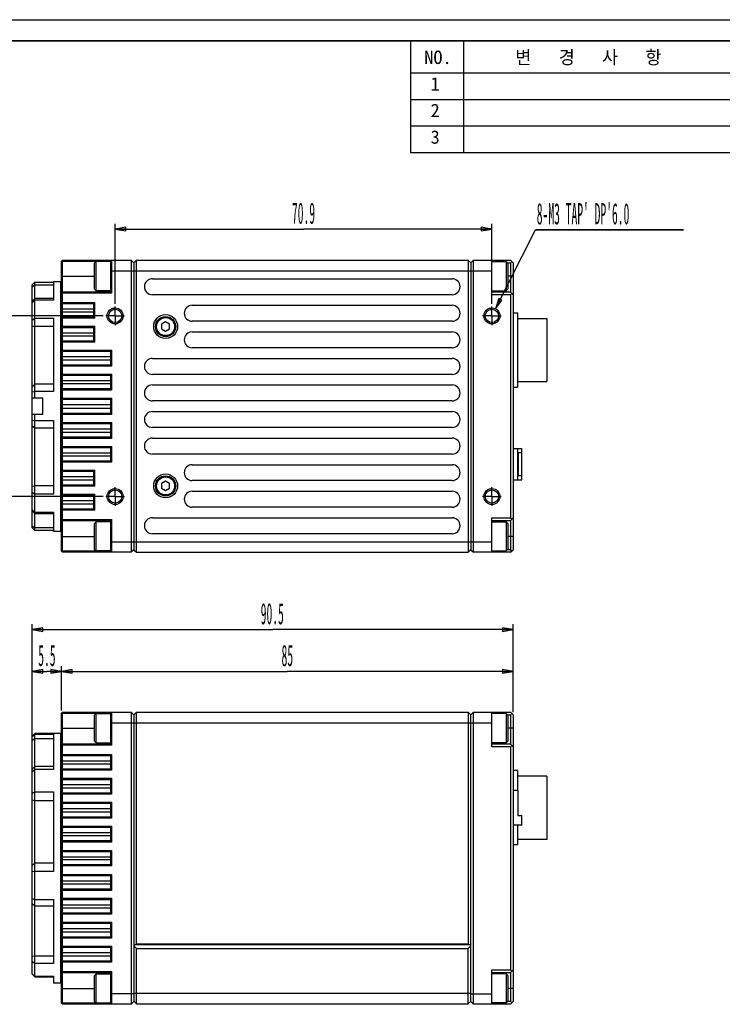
# Model space of a CAD drawing. Header units: millimetres. Extents: x 0 to 420, y -2 to 297.
# Tile 9 of 20: x 141 to 274, y 112 to 297. Entities that reach past the tile are written whole.
import ezdxf

# ---------------------------------------------------------------- set-up
doc = ezdxf.new("R2010")
doc.units = ezdxf.units.MM
doc.header["$LTSCALE"] = 23.1
doc.linetypes.add('CENTER', pattern=[0.6, 0.375, -0.075, 0.075, -0.075])
doc.linetypes.add('HIDDEN', pattern=[0.2, 0.1, -0.1])
doc.layers.get('0').update_dxf_attribs({"linetype": 'CONTINUOUS'})
doc.layers.add('02___PRT_ALL_AXES', color=7, linetype='CONTINUOUS')
doc.layers.add('DEFAULT_2', color=8, linetype='HIDDEN')
doc.styles.get("Standard").update_dxf_attribs({"font": 'txt', "width": 0.4})
doc.styles.add('TEXTSTYLE_4', font='txt')
doc.dimstyles.new('DIMSTYLE_1', dxfattribs={"dimtxt": 4, "dimasz": 2, "dimexe": 1, "dimexo": 0.5, "dimgap": 1, "dimtad": 1, "dimdsep": 46, "dimtxsty": 'Standard', "dimblk": 'CLOSED', "dimblk1": 'CLOSED', "dimblk2": 'CLOSED', "dimcen": 0.09, "dimazin": 2, "dimtfac": 1, "dimtofl": 0, "dimtmove": 0, "dimatfit": 3, "dimldrblk": 'CLOSED', "dimfxl": 1, "dimtolj": 1, "dimarcsym": 0})
doc.dimstyles.new('DIMSTYLE_2', dxfattribs={"dimtxt": 4, "dimasz": 2, "dimexe": 1, "dimexo": 0.5, "dimgap": 1, "dimtad": 1, "dimdec": 1, "dimdsep": 46, "dimtxsty": 'Standard', "dimblk": 'CLOSED', "dimblk1": 'CLOSED', "dimblk2": 'CLOSED', "dimcen": 0.09, "dimadec": 1, "dimazin": 2, "dimtfac": 1, "dimtofl": 0, "dimtmove": 0, "dimatfit": 3, "dimldrblk": 'CLOSED', "dimfxl": 1, "dimtolj": 1, "dimarcsym": 0})
doc.dimstyles.new('DIMSTYLE_3', dxfattribs={"dimtxt": 4, "dimasz": 2, "dimexe": 1, "dimexo": 0.5, "dimtad": 1, "dimdsep": 46, "dimtxsty": 'Standard', "dimblk": 'CLOSED', "dimblk1": 'CLOSED', "dimblk2": 'CLOSED', "dimcen": 0.09, "dimazin": 2, "dimtfac": 1, "dimtofl": 0, "dimtmove": 0, "dimatfit": 1, "dimldrblk": 'CLOSED', "dimfxl": 1, "dimtolj": 1, "dimarcsym": 0})

# ---------------------------------------------------------------- blocks, each defined once
blk = doc.blocks.new('_CLOSED')
at = {"color": 0, "linetype": 'ByBlock'}
for p, q in [((0, 0), (-1, 0.1675)), ((-1, 0.1675), (-1, -0.1675)), ((-1, -0.1675), (0, 0)), ((-1, 0), (0, 0))]:
    blk.add_line(p, q, dxfattribs=at)
blk = doc.blocks.new('*D3')
at = {"color": 2, "linetype": 'Continuous', "transparency": 16777216}
for p, q in [((143.84, 162.5), (143.84, 175.31)), ((143.84, 174.31), (146.59, 174.31)), ((149.33, 174.31), (146.59, 174.31)), ((149.33, 166.95), (149.33, 175.31))]:
    blk.add_line(p, q, dxfattribs=at)
at = {"color": 2, "linetype": 'Continuous', "transparency": 16777216, "xscale": 2, "yscale": 2, "zscale": 2, "rotation": 180}
blk.add_blockref('_CLOSED', (143.84, 174.31), dxfattribs=at)
at = {"color": 2, "linetype": 'Continuous', "transparency": 16777216, "xscale": 2, "yscale": 2, "zscale": 2}
blk.add_blockref('_CLOSED', (149.33, 174.31), dxfattribs=at)
at = {"color": 2, "linetype": 'Continuous', "transparency": 16777216, "insert": (146.59, 179.31), "char_height": 4, "width": 4.8, "attachment_point": 2, "line_spacing_factor": 0.9}
blk.add_mtext('5.5', dxfattribs=at)
blk = doc.blocks.new('*D4')
at = {"color": 2, "linetype": 'Continuous', "transparency": 16777216}
for p, q in [((149.33, 166.95), (149.33, 175.31)), ((149.33, 174.31), (191.83, 174.31)), ((234.33, 174.31), (191.83, 174.31)), ((234.33, 166.65), (234.33, 175.31))]:
    blk.add_line(p, q, dxfattribs=at)
at = {"color": 2, "linetype": 'Continuous', "transparency": 16777216, "xscale": 2, "yscale": 2, "zscale": 2, "rotation": 180}
blk.add_blockref('_CLOSED', (149.33, 174.31), dxfattribs=at)
at = {"color": 2, "linetype": 'Continuous', "transparency": 16777216, "xscale": 2, "yscale": 2, "zscale": 2}
blk.add_blockref('_CLOSED', (234.33, 174.31), dxfattribs=at)
at = {"color": 2, "linetype": 'Continuous', "transparency": 16777216, "insert": (191.83, 179.31), "char_height": 4, "width": 3.2, "attachment_point": 2, "line_spacing_factor": 0.9}
blk.add_mtext('85', dxfattribs=at)
blk = doc.blocks.new('*D5')
at = {"color": 2, "linetype": 'Continuous', "transparency": 16777216}
for p, q in [((143.84, 161.88), (143.84, 183.19)), ((143.84, 182.19), (189.09, 182.19)), ((234.33, 182.19), (189.09, 182.19)), ((234.33, 166.65), (234.33, 183.19))]:
    blk.add_line(p, q, dxfattribs=at)
at = {"color": 2, "linetype": 'Continuous', "transparency": 16777216, "xscale": 2, "yscale": 2, "zscale": 2, "rotation": 180}
blk.add_blockref('_CLOSED', (143.84, 182.19), dxfattribs=at)
at = {"color": 2, "linetype": 'Continuous', "transparency": 16777216, "xscale": 2, "yscale": 2, "zscale": 2}
blk.add_blockref('_CLOSED', (234.33, 182.19), dxfattribs=at)
at = {"color": 2, "linetype": 'Continuous', "transparency": 16777216, "insert": (189, 187.19), "char_height": 4, "width": 6.4, "attachment_point": 2, "line_spacing_factor": 0.9}
blk.add_mtext('90.5', dxfattribs=at)
blk = doc.blocks.new('*D6')
at = {"color": 2, "linetype": 'Continuous', "transparency": 16777216}
for p, q in [((157.18, 241.23), (132.8, 241.23)), ((133.8, 241.23), (133.8, 224.23)), ((133.8, 207.23), (133.8, 224.23)), ((157.18, 207.23), (132.8, 207.23))]:
    blk.add_line(p, q, dxfattribs=at)
at = {"color": 2, "linetype": 'Continuous', "transparency": 16777216, "xscale": 2, "yscale": 2, "zscale": 2}
for p, rotation in [((133.8, 241.23), 90), ((133.8, 207.23), 270)]:
    blk.add_blockref('_CLOSED', p, dxfattribs=dict(at, rotation=rotation))
at = {"color": 2, "linetype": 'Continuous', "transparency": 16777216, "insert": (128.8, 224.23), "char_height": 4, "width": 3.2, "attachment_point": 2, "rotation": 90, "line_spacing_factor": 0.9}
blk.add_mtext('34', dxfattribs=at)
blk = doc.blocks.new('*D7')
at = {"color": 2, "linetype": 'Continuous', "transparency": 16777216}
for p, q in [((159.43, 243.48), (159.43, 258.58)), ((230.33, 243.48), (230.33, 258.58)), ((159.43, 257.58), (194.88, 257.58)), ((230.33, 257.58), (194.88, 257.58))]:
    blk.add_line(p, q, dxfattribs=at)
at = {"color": 2, "linetype": 'Continuous', "transparency": 16777216, "xscale": 2, "yscale": 2, "zscale": 2, "rotation": 180}
blk.add_blockref('_CLOSED', (159.43, 257.58), dxfattribs=at)
at = {"color": 2, "linetype": 'Continuous', "transparency": 16777216, "xscale": 2, "yscale": 2, "zscale": 2}
blk.add_blockref('_CLOSED', (230.33, 257.58), dxfattribs=at)
at = {"color": 2, "linetype": 'Continuous', "transparency": 16777216, "insert": (194.88, 262.58), "char_height": 4, "width": 6.4, "attachment_point": 2, "line_spacing_factor": 0.9}
blk.add_mtext('70.9', dxfattribs=at)
blk = doc.blocks.new('*D8')
at = {"color": 2, "linetype": 'Continuous', "transparency": 16777216}
for p, q in [((231.01, 242.57), (238.52, 257.47)), ((238.52, 257.47), (266.37, 257.47)), ((266.37, 257.47), (238.52, 257.47))]:
    blk.add_line(p, q, dxfattribs=at)
at = {"color": 2, "linetype": 'Continuous', "transparency": 16777216, "xscale": 2, "yscale": 2, "zscale": 2, "rotation": 243.2359195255}
blk.add_blockref('_CLOSED', (231.01, 242.57), dxfattribs=at)
at = {"color": 2, "linetype": 'Continuous', "transparency": 16777216, "insert": (238.77, 262.47), "char_height": 4, "width": 25.6, "attachment_point": 1, "line_spacing_factor": 0.9}
blk.add_mtext("8-M3 TAP' DP'6.0", dxfattribs=at)

msp = doc.modelspace()

# ---------------------------------------------------------------- linework, layer by layer
at = {"color": 7, "linetype": 'Continuous'}
for p, q in [((0, 297), (420, 297)), ((149.531, 251.732), (149.331, 251.532)), ((149.331, 196.932), (149.331, 251.532)), ((149.531, 251.532), (149.431, 251.632)), ((149.531, 251.732), (162.431, 251.732)), ((149.531, 245.732), (149.531, 251.532)), ((149.531, 251.532), (158.531, 251.532)), ((155.531, 251.182), (155.831, 251.482)), ((155.531, 246.282), (155.531, 251.182)), ((155.831, 245.982), (155.831, 251.482)), ((158.531, 251.482), (155.831, 251.482)), ((158.731, 251.732), (158.531, 251.532)), ((158.531, 251.532), (158.531, 245.732)), ((158.731, 251.732), (158.731, 245.532)), ((162.431, 251.732), (162.431, 196.732)), ((162.931, 251.232), (162.431, 251.732)), ((162.931, 251.232), (163.431, 251.732)), ((162.931, 251.232), (162.931, 197.232)), ((163.431, 196.732), (163.431, 251.732)), ((163.431, 251.732), (225.831, 251.732)), ((225.831, 251.732), (225.831, 196.732)), ((226.331, 251.232), (225.831, 251.732)), ((226.331, 251.232), (226.831, 251.732)), ((226.331, 251.232), (226.331, 197.232)), ((226.831, 251.732), (233.831, 251.732)), ((226.831, 196.732), (226.831, 251.732)), ((230.331, 245.232), (230.331, 251.732)), ((230.331, 251.482), (233.031, 251.482)), ((233.031, 251.482), (233.031, 245.982)), ((233.331, 251.182), (233.031, 251.482)), ((233.281, 251.232), (233.831, 251.232)), ((233.331, 251.182), (233.331, 246.282)), ((234.331, 251.232), (233.831, 251.732)), ((233.831, 251.232), (234.081, 251.482)), ((233.831, 251.232), (233.831, 245.732)), ((234.331, 251.232), (234.331, 197.232)), ((143.841, 247.103), (144.341, 247.603)), ((143.841, 201.353), (143.841, 247.103)), ((144.341, 225.732), (144.341, 247.603)), ((144.341, 247.603), (147.831, 247.603)), ((147.831, 247.732), (147.831, 244.186)), ((147.831, 247.732), (149.131, 247.732)), ((149.131, 247.732), (149.131, 200.732)), ((149.331, 247.532), (149.131, 247.732)), ((166.431, 248.232), (222.831, 248.232)), ((149.331, 245.532), (149.531, 245.732)), ((149.431, 245.632), (149.531, 245.532)), ((158.531, 245.732), (149.531, 245.732)), ((149.531, 243.782), (149.531, 245.532)), ((158.731, 245.532), (149.531, 245.532)), ((155.531, 246.282), (155.831, 245.982)), ((158.531, 245.982), (155.831, 245.982)), ((158.531, 245.732), (158.731, 245.532)), ((222.831, 245.232), (166.431, 245.232)), ((230.331, 245.982), (233.031, 245.982)), ((233.831, 245.732), (230.331, 245.732)), ((233.831, 245.232), (230.331, 245.232)), ((233.331, 246.282), (233.031, 245.982)), ((233.831, 245.732), (234.331, 245.232)), ((233.831, 245.232), (234.081, 245.482)), ((233.831, 245.232), (233.831, 203.232)), ((143.841, 243.988), (144.341, 244.488)), ((147.831, 244.488), (144.341, 244.488)), ((149.531, 243.582), (149.331, 243.782)), ((149.531, 243.782), (149.431, 243.682)), ((149.531, 243.782), (155.631, 243.782)), ((149.531, 240.982), (149.531, 243.582)), ((149.531, 243.582), (155.431, 243.582)), ((155.431, 243.582), (155.631, 243.782)), ((155.431, 240.982), (155.431, 243.582)), ((155.631, 240.782), (155.631, 243.782)), ((173.931, 243.232), (222.831, 243.232)), ((149.331, 240.782), (149.531, 240.982)), ((155.431, 240.982), (149.531, 240.982)), ((155.431, 240.982), (155.631, 240.782)), ((147.831, 240.816), (147.831, 226.98)), ((149.531, 239.082), (149.331, 239.282)), ((149.431, 240.882), (149.531, 240.782)), ((149.531, 239.282), (149.431, 239.182)), ((149.531, 239.282), (149.531, 240.782)), ((155.631, 240.782), (149.531, 240.782)), ((149.531, 239.282), (155.631, 239.282)), ((155.431, 239.082), (155.631, 239.282)), ((155.631, 236.282), (155.631, 239.282)), ((222.831, 240.232), (173.931, 240.232)), ((149.531, 236.482), (149.531, 239.082)), ((149.531, 239.082), (155.431, 239.082)), ((155.431, 236.482), (155.431, 239.082)), ((173.931, 238.232), (222.831, 238.232)), ((149.331, 236.282), (149.531, 236.482)), ((149.431, 236.382), (149.531, 236.282)), ((155.431, 236.482), (149.531, 236.482)), ((149.531, 234.782), (149.531, 236.282)), ((155.631, 236.282), (149.531, 236.282)), ((155.431, 236.482), (155.631, 236.282)), ((149.531, 234.582), (149.331, 234.782)), ((149.531, 234.782), (149.431, 234.682)), ((149.531, 234.782), (158.731, 234.782)), ((149.531, 231.982), (149.531, 234.582)), ((149.531, 234.582), (158.531, 234.582)), ((158.531, 234.582), (158.731, 234.782)), ((158.531, 234.582), (158.531, 231.982)), ((158.731, 234.782), (158.731, 231.782)), ((222.831, 235.232), (173.931, 235.232)), ((149.331, 231.782), (149.531, 231.982)), ((149.431, 231.882), (149.531, 231.782)), ((158.531, 231.982), (149.531, 231.982)), ((149.531, 230.282), (149.531, 231.782)), ((158.731, 231.782), (149.531, 231.782)), ((158.531, 231.982), (158.731, 231.782)), ((166.431, 233.232), (222.831, 233.232)), ((149.531, 230.082), (149.331, 230.282)), ((149.531, 230.282), (149.431, 230.182)), ((149.531, 230.282), (158.731, 230.282)), ((149.531, 227.482), (149.531, 230.082)), ((149.531, 230.082), (158.531, 230.082)), ((158.531, 230.082), (158.731, 230.282)), ((158.531, 230.082), (158.531, 227.482)), ((158.731, 230.282), (158.731, 227.282)), ((222.831, 230.232), (166.431, 230.232)), ((166.431, 228.232), (222.831, 228.232)), ((149.331, 227.282), (149.531, 227.482)), ((149.431, 227.382), (149.531, 227.282)), ((158.531, 227.482), (149.531, 227.482)), ((149.531, 225.782), (149.531, 227.282)), ((158.731, 227.282), (149.531, 227.282)), ((158.531, 227.482), (158.731, 227.282)), ((145.841, 225.732), (143.841, 225.732)), ((145.841, 222.732), (145.841, 225.732)), ((149.531, 225.582), (149.331, 225.782)), ((149.531, 225.782), (149.431, 225.682)), ((149.531, 225.782), (158.731, 225.782)), ((149.531, 222.882), (149.531, 225.582)), ((149.531, 225.582), (158.531, 225.582)), ((158.531, 225.582), (158.731, 225.782)), ((158.531, 225.582), (158.531, 222.882)), ((158.731, 225.782), (158.731, 222.682)), ((222.831, 225.232), (166.431, 225.232)), ((143.841, 222.732), (145.841, 222.732)), ((144.341, 200.853), (144.341, 222.732)), ((149.331, 222.682), (149.531, 222.882)), ((149.431, 222.782), (149.531, 222.682)), ((158.531, 222.882), (149.531, 222.882)), ((149.531, 221.182), (149.531, 222.682)), ((158.731, 222.682), (149.531, 222.682)), ((158.531, 222.882), (158.731, 222.682)), ((166.431, 223.232), (222.831, 223.232)), ((147.831, 221.566), (147.831, 207.706)), ((149.531, 220.982), (149.331, 221.182)), ((149.531, 221.182), (149.431, 221.082)), ((149.531, 221.182), (158.731, 221.182)), ((149.531, 218.382), (149.531, 220.982)), ((149.531, 220.982), (158.531, 220.982)), ((158.531, 220.982), (158.731, 221.182)), ((158.531, 220.982), (158.531, 218.382)), ((158.731, 221.182), (158.731, 218.182)), ((222.831, 220.232), (166.431, 220.232)), ((149.331, 218.182), (149.531, 218.382)), ((149.431, 218.282), (149.531, 218.182)), ((158.531, 218.382), (149.531, 218.382)), ((149.531, 216.682), (149.531, 218.182)), ((158.731, 218.182), (149.531, 218.182)), ((158.531, 218.382), (158.731, 218.182)), ((166.431, 218.232), (222.831, 218.232)), ((149.531, 216.482), (149.331, 216.682)), ((149.531, 216.682), (149.431, 216.582)), ((149.531, 216.682), (158.731, 216.682)), ((149.531, 213.882), (149.531, 216.482)), ((149.531, 216.482), (158.531, 216.482)), ((158.531, 216.482), (158.731, 216.682)), ((158.531, 216.482), (158.531, 213.882)), ((158.731, 216.682), (158.731, 213.682)), ((222.831, 215.232), (166.431, 215.232)), ((234.331, 216.282), (235.981, 216.282)), ((235.181, 210.382), (235.181, 216.282)), ((235.181, 215.532), (235.981, 215.532)), ((235.281, 215.532), (235.281, 214.982)), ((235.981, 210.382), (235.981, 216.282)), ((149.331, 213.682), (149.531, 213.882)), ((149.431, 213.782), (149.531, 213.682)), ((158.531, 213.882), (149.531, 213.882)), ((149.531, 212.182), (149.531, 213.682)), ((158.731, 213.682), (149.531, 213.682)), ((158.531, 213.882), (158.731, 213.682)), ((173.931, 213.232), (222.831, 213.232)), ((235.181, 214.982), (235.281, 214.982)), ((235.281, 214.682), (235.181, 214.682)), ((235.194, 214.982), (235.194, 214.682)), ((235.281, 214.682), (235.281, 211.982)), ((149.531, 211.982), (149.331, 212.182)), ((149.531, 212.182), (149.431, 212.082)), ((149.531, 212.182), (155.631, 212.182)), ((149.531, 209.382), (149.531, 211.982)), ((149.531, 211.982), (155.431, 211.982)), ((155.431, 211.982), (155.631, 212.182)), ((155.431, 209.382), (155.431, 211.982)), ((155.631, 209.182), (155.631, 212.182)), ((235.181, 211.982), (235.281, 211.982)), ((235.281, 211.682), (235.181, 211.682)), ((235.194, 211.982), (235.194, 211.682)), ((235.281, 211.682), (235.281, 211.132)), ((222.831, 210.232), (173.931, 210.232)), ((234.331, 210.382), (235.981, 210.382)), ((235.981, 211.132), (235.181, 211.132)), ((149.331, 209.182), (149.531, 209.382)), ((149.531, 207.482), (149.331, 207.682)), ((149.431, 209.282), (149.531, 209.182)), ((149.531, 207.682), (149.431, 207.582)), ((155.431, 209.382), (149.531, 209.382)), ((149.531, 207.682), (149.531, 209.182)), ((155.631, 209.182), (149.531, 209.182)), ((149.531, 207.682), (155.631, 207.682)), ((155.431, 209.382), (155.631, 209.182)), ((155.431, 207.482), (155.631, 207.682)), ((155.631, 204.682), (155.631, 207.682)), ((173.931, 208.232), (222.831, 208.232)), ((149.531, 204.882), (149.531, 207.482)), ((149.531, 207.482), (155.431, 207.482)), ((155.431, 204.882), (155.431, 207.482)), ((143.841, 204.516), (144.341, 204.016)), ((144.341, 204.016), (147.831, 204.016)), ((147.831, 204.321), (147.831, 200.732)), ((149.331, 204.682), (149.531, 204.882)), ((149.431, 204.782), (149.531, 204.682)), ((155.431, 204.882), (149.531, 204.882)), ((149.531, 202.932), (149.531, 204.682)), ((155.631, 204.682), (149.531, 204.682)), ((155.431, 204.882), (155.631, 204.682)), ((222.831, 205.232), (173.931, 205.232)), ((149.531, 202.732), (149.331, 202.932)), ((149.531, 202.932), (149.431, 202.832)), ((149.531, 202.932), (158.731, 202.932)), ((149.531, 196.932), (149.531, 202.732)), ((149.531, 202.732), (158.531, 202.732)), ((155.531, 202.182), (155.831, 202.482)), ((155.531, 197.282), (155.531, 202.182)), ((155.831, 196.982), (155.831, 202.482)), ((158.531, 202.482), (155.831, 202.482)), ((158.531, 202.732), (158.731, 202.932)), ((158.531, 202.732), (158.531, 196.932)), ((158.731, 202.932), (158.731, 196.732)), ((166.431, 203.232), (222.831, 203.232)), ((230.331, 203.232), (233.831, 203.232)), ((230.331, 196.732), (230.331, 203.232)), ((230.331, 202.732), (233.831, 202.732)), ((230.331, 202.482), (233.031, 202.482)), ((233.331, 202.182), (233.031, 202.482)), ((233.031, 202.482), (233.031, 196.982)), ((233.331, 202.182), (233.331, 197.282)), ((234.081, 202.982), (233.831, 203.232)), ((233.831, 202.732), (234.331, 203.232)), ((233.831, 202.732), (233.831, 197.232)), ((143.841, 201.353), (144.341, 200.853)), ((147.831, 200.853), (144.341, 200.853)), ((147.831, 200.732), (149.131, 200.732)), ((149.331, 200.932), (149.131, 200.732)), ((222.831, 200.232), (166.431, 200.232)), ((149.331, 196.932), (149.531, 196.732)), ((149.531, 196.932), (149.431, 196.832)), ((158.531, 196.932), (149.531, 196.932)), ((162.431, 196.732), (149.531, 196.732)), ((155.531, 197.282), (155.831, 196.982)), ((158.531, 196.982), (155.831, 196.982)), ((158.731, 196.732), (158.531, 196.932)), ((162.931, 197.232), (162.431, 196.732)), ((162.931, 197.232), (163.431, 196.732)), ((163.431, 196.732), (225.831, 196.732)), ((226.331, 197.232), (225.831, 196.732)), ((226.331, 197.232), (226.831, 196.732)), ((233.831, 196.732), (226.831, 196.732)), ((230.331, 196.982), (233.031, 196.982)), ((233.331, 197.282), (233.031, 196.982)), ((233.831, 197.232), (233.281, 197.232)), ((233.831, 197.232), (234.081, 196.982)), ((233.831, 196.732), (234.331, 197.232)), ((149.531, 166.646), (149.331, 166.446)), ((149.331, 111.846), (149.331, 166.446)), ((149.531, 166.446), (149.431, 166.546)), ((149.531, 166.646), (162.431, 166.646)), ((149.531, 160.646), (149.531, 166.446)), ((149.531, 166.446), (158.531, 166.446)), ((155.531, 166.096), (155.831, 166.396)), ((155.531, 161.196), (155.531, 166.096)), ((155.831, 160.896), (155.831, 166.396)), ((155.831, 166.396), (158.531, 166.396)), ((158.731, 166.646), (158.531, 166.446)), ((158.531, 166.446), (158.531, 160.646)), ((158.731, 166.646), (158.731, 160.446)), ((162.431, 166.646), (162.431, 111.646)), ((162.931, 166.146), (162.431, 166.646)), ((162.931, 166.146), (163.431, 166.646)), ((162.931, 166.146), (162.931, 112.146)), ((163.431, 123.046), (163.431, 166.646)), ((163.431, 166.646), (225.831, 166.646)), ((225.831, 166.646), (225.831, 123.046)), ((226.331, 166.146), (225.831, 166.646)), ((226.331, 166.146), (226.831, 166.646)), ((226.331, 112.146), (226.331, 166.146)), ((226.831, 166.646), (233.831, 166.646)), ((226.831, 111.646), (226.831, 166.646)), ((230.331, 160.146), (230.331, 166.646)), ((233.031, 166.396), (230.331, 166.396)), ((233.031, 166.396), (233.031, 160.896)), ((233.331, 166.096), (233.031, 166.396)), ((233.281, 166.146), (233.831, 166.146)), ((233.331, 166.096), (233.331, 161.196)), ((234.331, 166.146), (233.831, 166.646)), ((233.831, 166.146), (234.081, 166.396)), ((233.831, 166.146), (233.831, 160.646)), ((234.331, 166.146), (234.331, 112.146)), ((143.841, 162.097), (144.341, 162.598)), ((143.841, 155.932), (143.841, 162.097)), ((144.341, 156.452), (144.341, 162.598)), ((145.841, 162.598), (144.341, 162.598)), ((145.841, 162.598), (145.841, 162.646)), ((147.831, 162.494), (147.831, 155.854)), ((149.131, 162.646), (149.131, 115.646)), ((149.331, 162.446), (149.131, 162.646)), ((149.331, 160.446), (149.531, 160.646)), ((149.431, 160.546), (149.531, 160.446)), ((158.531, 160.646), (149.531, 160.646)), ((149.531, 158.696), (149.531, 160.446)), ((158.731, 160.446), (149.531, 160.446)), ((155.531, 161.196), (155.831, 160.896)), ((155.831, 160.896), (158.531, 160.896)), ((158.531, 160.646), (158.731, 160.446)), ((233.031, 160.896), (230.331, 160.896)), ((233.831, 160.646), (230.331, 160.646)), ((233.831, 160.146), (230.331, 160.146)), ((233.331, 161.196), (233.031, 160.896)), ((233.831, 160.646), (234.331, 160.146)), ((233.831, 160.146), (234.081, 160.396)), ((233.831, 160.146), (233.831, 118.146)), ((149.531, 158.496), (149.331, 158.696)), ((149.531, 158.696), (149.431, 158.596)), ((149.531, 158.696), (158.731, 158.696)), ((149.531, 155.896), (149.531, 158.496)), ((149.531, 158.496), (158.531, 158.496)), ((158.531, 158.496), (158.731, 158.696)), ((158.531, 158.496), (158.531, 155.896)), ((158.731, 158.696), (158.731, 155.696)), ((143.841, 155.932), (144.341, 156.432)), ((143.841, 117.328), (143.841, 155.932)), ((144.341, 116.828), (144.341, 156.432)), ((147.831, 156.432), (144.341, 156.432)), ((149.331, 155.696), (149.531, 155.896)), ((149.431, 155.796), (149.531, 155.696)), ((158.531, 155.896), (149.531, 155.896)), ((158.531, 155.896), (158.731, 155.696)), ((149.531, 153.996), (149.331, 154.196)), ((149.531, 154.196), (149.431, 154.096)), ((149.531, 154.196), (149.531, 155.696)), ((158.731, 155.696), (149.531, 155.696)), ((149.531, 154.196), (158.731, 154.196)), ((149.531, 151.396), (149.531, 153.996)), ((149.531, 153.996), (158.531, 153.996)), ((158.531, 153.996), (158.731, 154.196)), ((158.531, 153.996), (158.531, 151.396)), ((158.731, 154.196), (158.731, 151.196)), ((147.831, 151.629), (147.831, 136.655)), ((149.331, 151.196), (149.531, 151.396)), ((149.431, 151.296), (149.531, 151.196)), ((158.531, 151.396), (149.531, 151.396)), ((149.531, 149.696), (149.531, 151.196)), ((158.731, 151.196), (149.531, 151.196)), ((158.531, 151.396), (158.731, 151.196)), ((235.181, 151.916), (234.331, 151.916)), ((235.181, 151.916), (235.181, 147.206)), ((149.531, 149.496), (149.331, 149.696)), ((149.531, 149.696), (149.431, 149.596)), ((149.531, 149.696), (158.731, 149.696)), ((149.531, 146.896), (149.531, 149.496)), ((149.531, 149.496), (158.531, 149.496)), ((158.531, 149.496), (158.731, 149.696)), ((158.531, 149.496), (158.531, 146.896)), ((158.731, 149.696), (158.731, 146.696)), ((149.331, 146.696), (149.531, 146.896)), ((149.431, 146.796), (149.531, 146.696)), ((158.531, 146.896), (149.531, 146.896)), ((149.531, 145.196), (149.531, 146.696)), ((158.731, 146.696), (149.531, 146.696)), ((158.531, 146.896), (158.731, 146.696)), ((235.181, 147.206), (235.981, 147.206)), ((235.981, 145.366), (235.981, 147.206)), ((149.531, 144.996), (149.331, 145.196)), ((149.531, 145.196), (149.431, 145.096)), ((149.531, 145.196), (158.731, 145.196)), ((149.531, 142.396), (149.531, 144.996)), ((149.531, 144.996), (158.531, 144.996)), ((158.531, 144.996), (158.731, 145.196)), ((158.531, 144.996), (158.531, 142.396)), ((158.731, 145.196), (158.731, 142.196)), ((235.981, 145.366), (234.331, 145.366)), ((149.331, 142.196), (149.531, 142.396)), ((149.431, 142.296), (149.531, 142.196)), ((158.531, 142.396), (149.531, 142.396)), ((149.531, 140.596), (149.531, 142.196)), ((158.731, 142.196), (149.531, 142.196)), ((158.531, 142.396), (158.731, 142.196)), ((149.531, 140.396), (149.331, 140.596)), ((149.531, 140.596), (149.431, 140.496)), ((149.531, 140.596), (158.731, 140.596)), ((149.531, 137.896), (149.531, 140.396)), ((149.531, 140.396), (158.531, 140.396)), ((158.531, 140.396), (158.731, 140.596)), ((158.531, 140.396), (158.531, 137.896)), ((158.731, 140.596), (158.731, 137.696)), ((149.331, 137.696), (149.531, 137.896)), ((149.431, 137.796), (149.531, 137.696)), ((158.531, 137.896), (149.531, 137.896)), ((149.531, 136.096), (149.531, 137.696)), ((158.731, 137.696), (149.531, 137.696)), ((158.531, 137.896), (158.731, 137.696)), ((149.531, 135.896), (149.331, 136.096)), ((149.531, 136.096), (149.431, 135.996)), ((149.531, 136.096), (158.731, 136.096)), ((149.531, 133.296), (149.531, 135.896)), ((149.531, 135.896), (158.531, 135.896)), ((158.531, 135.896), (158.731, 136.096)), ((158.531, 135.896), (158.531, 133.296)), ((158.731, 136.096), (158.731, 133.096)), ((149.331, 133.096), (149.531, 133.296)), ((149.431, 133.196), (149.531, 133.096)), ((158.531, 133.296), (149.531, 133.296)), ((149.531, 131.596), (149.531, 133.096)), ((158.731, 133.096), (149.531, 133.096)), ((158.531, 133.296), (158.731, 133.096)), ((147.831, 131.373), (147.831, 119.329)), ((149.531, 131.396), (149.331, 131.596)), ((149.531, 131.596), (149.431, 131.496)), ((149.531, 131.596), (158.731, 131.596)), ((149.531, 128.796), (149.531, 131.396)), ((149.531, 131.396), (158.531, 131.396)), ((158.531, 131.396), (158.731, 131.596)), ((158.531, 131.396), (158.531, 128.796)), ((158.731, 131.596), (158.731, 128.596)), ((149.331, 128.596), (149.531, 128.796)), ((149.431, 128.696), (149.531, 128.596)), ((158.531, 128.796), (149.531, 128.796)), ((149.531, 127.096), (149.531, 128.596)), ((158.731, 128.596), (149.531, 128.596)), ((158.531, 128.796), (158.731, 128.596)), ((149.531, 126.896), (149.331, 127.096)), ((149.531, 127.096), (149.431, 126.996)), ((149.531, 127.096), (158.731, 127.096)), ((149.531, 124.296), (149.531, 126.896)), ((149.531, 126.896), (158.531, 126.896)), ((158.531, 126.896), (158.731, 127.096)), ((158.531, 126.896), (158.531, 124.296)), ((158.731, 127.096), (158.731, 124.096)), ((149.331, 124.096), (149.531, 124.296)), ((149.431, 124.196), (149.531, 124.096)), ((158.531, 124.296), (149.531, 124.296)), ((158.531, 124.296), (158.731, 124.096)), ((149.531, 122.396), (149.331, 122.596)), ((149.531, 122.596), (149.431, 122.496)), ((149.531, 122.596), (149.531, 124.096)), ((158.731, 124.096), (149.531, 124.096)), ((149.531, 122.596), (158.731, 122.596)), ((149.531, 119.796), (149.531, 122.396)), ((149.531, 122.396), (158.531, 122.396)), ((158.531, 122.396), (158.731, 122.596)), ((158.531, 122.396), (158.531, 119.796)), ((158.731, 122.596), (158.731, 119.596)), ((226.331, 122.846), (162.931, 122.846)), ((163.431, 122.146), (162.931, 122.646)), ((163.231, 122.846), (163.431, 123.046)), ((163.431, 123.046), (225.831, 123.046)), ((226.031, 122.846), (225.831, 123.046)), ((225.831, 122.146), (226.331, 122.646)), ((163.431, 111.746), (163.431, 122.146)), ((163.431, 122.146), (225.831, 122.146)), ((225.831, 111.746), (225.831, 122.146)), ((149.331, 119.596), (149.531, 119.796)), ((149.431, 119.696), (149.531, 119.596)), ((158.531, 119.796), (149.531, 119.796)), ((149.531, 117.846), (149.531, 119.596)), ((158.731, 119.596), (149.531, 119.596)), ((158.531, 119.796), (158.731, 119.596)), ((143.841, 117.328), (144.341, 116.828)), ((144.341, 116.828), (147.831, 116.828)), ((147.831, 116.938), (147.831, 115.646)), ((149.531, 117.646), (149.331, 117.846)), ((149.531, 117.846), (149.431, 117.746)), ((149.531, 117.846), (158.731, 117.846)), ((149.531, 111.846), (149.531, 117.646)), ((149.531, 117.646), (158.531, 117.646)), ((155.531, 117.096), (155.831, 117.396)), ((155.531, 112.196), (155.531, 117.096)), ((155.831, 111.896), (155.831, 117.396)), ((155.831, 117.396), (158.531, 117.396)), ((158.531, 117.646), (158.731, 117.846)), ((158.531, 117.646), (158.531, 111.846)), ((158.731, 117.846), (158.731, 111.646)), ((230.331, 118.146), (233.831, 118.146)), ((230.331, 111.646), (230.331, 118.146)), ((230.331, 117.646), (233.831, 117.646)), ((233.031, 117.396), (230.331, 117.396)), ((233.331, 117.096), (233.031, 117.396)), ((233.031, 117.396), (233.031, 111.896)), ((233.331, 117.096), (233.331, 112.196)), ((234.081, 117.896), (233.831, 118.146)), ((233.831, 117.646), (234.331, 118.146)), ((233.831, 117.646), (233.831, 112.146)), ((149.331, 115.846), (149.131, 115.646)), ((149.331, 111.846), (149.531, 111.646)), ((149.531, 111.846), (149.431, 111.746)), ((158.531, 111.846), (149.531, 111.846)), ((162.431, 111.646), (149.531, 111.646)), ((155.531, 112.196), (155.831, 111.896)), ((155.831, 111.896), (158.531, 111.896)), ((158.731, 111.646), (158.531, 111.846)), ((162.931, 112.146), (162.431, 111.646)), ((162.931, 112.246), (163.431, 111.746)), ((163.431, 111.746), (225.831, 111.746)), ((225.831, 111.746), (226.331, 112.246)), ((226.331, 112.146), (226.831, 111.646)), ((233.831, 111.646), (226.831, 111.646)), ((233.031, 111.896), (230.331, 111.896)), ((233.331, 112.196), (233.031, 111.896)), ((233.831, 112.146), (233.281, 112.146)), ((233.831, 112.146), (234.081, 111.896)), ((233.831, 111.646), (234.331, 112.146))]:
    msp.add_line(p, q, dxfattribs=at)
at = {"color": 2, "linetype": 'Continuous'}
for p, q in [((215, 293), (215, 272)), ((225, 293), (225, 272)), ((215, 287), (415, 287)), ((215, 282), (415, 282)), ((215, 277), (415, 277)), ((215, 272), (415, 272))]:
    msp.add_line(p, q, dxfattribs=at)
at = {"color": 9, "linetype": 'Continuous'}
for p, q in [((149.331, 248.732), (155.531, 248.732)), ((158.531, 249.732), (230.331, 249.732)), ((234.331, 248.732), (233.331, 248.732)), ((143.841, 246.721), (144.341, 247.094)), ((144.341, 247.094), (147.831, 247.094)), ((143.841, 243.761), (144.341, 244.186)), ((147.831, 244.186), (144.341, 244.186)), ((149.331, 242.582), (155.431, 242.582)), ((149.331, 241.982), (155.431, 241.982)), ((143.841, 240.463), (144.341, 240.816)), ((143.841, 239.321), (144.341, 239.293)), ((144.341, 240.816), (147.831, 240.816)), ((144.341, 239.293), (147.831, 239.293)), ((149.331, 238.082), (155.431, 238.082)), ((149.331, 237.482), (155.431, 237.482)), ((149.331, 233.582), (158.531, 233.582)), ((149.331, 232.982), (158.531, 232.982)), ((143.841, 227.971), (144.341, 228.38)), ((147.831, 228.38), (144.341, 228.38)), ((149.331, 229.082), (158.531, 229.082)), ((149.331, 228.482), (158.531, 228.482)), ((143.841, 226.921), (144.341, 226.98)), ((147.831, 226.98), (144.341, 226.98)), ((149.331, 224.582), (158.531, 224.582)), ((149.331, 223.882), (158.531, 223.882)), ((143.841, 221.622), (144.341, 221.566)), ((144.341, 221.566), (147.831, 221.566)), ((143.841, 220.57), (144.341, 220.162)), ((144.341, 220.162), (147.831, 220.162)), ((149.331, 219.982), (158.531, 219.982)), ((149.331, 219.382), (158.531, 219.382)), ((149.331, 215.482), (158.531, 215.482)), ((149.331, 214.882), (158.531, 214.882)), ((149.331, 210.982), (155.431, 210.982)), ((149.331, 210.382), (155.431, 210.382)), ((143.841, 209.202), (144.341, 209.231)), ((143.841, 208.058), (144.341, 207.706)), ((147.831, 209.231), (144.341, 209.231)), ((147.831, 207.706), (144.341, 207.706)), ((149.331, 206.482), (155.431, 206.482)), ((149.331, 205.882), (155.431, 205.882)), ((143.841, 204.745), (144.341, 204.321)), ((144.341, 204.321), (147.831, 204.321)), ((143.841, 201.738), (144.341, 201.367)), ((147.831, 201.367), (144.341, 201.367)), ((149.331, 199.732), (155.531, 199.732)), ((158.531, 198.732), (230.331, 198.732)), ((234.331, 199.732), (233.331, 199.732)), ((149.331, 163.646), (155.531, 163.646)), ((158.531, 164.646), (230.331, 164.646)), ((234.331, 163.646), (233.331, 163.646)), ((143.841, 161.997), (144.341, 162.494)), ((143.841, 161.376), (144.341, 161.666)), ((144.341, 162.494), (147.831, 162.494)), ((144.341, 161.666), (147.831, 161.666)), ((143.841, 155.498), (144.341, 155.854)), ((147.831, 155.854), (144.341, 155.854)), ((149.331, 157.496), (158.531, 157.496)), ((149.331, 156.896), (158.531, 156.896)), ((149.331, 152.996), (158.531, 152.996)), ((149.331, 152.396), (158.531, 152.396)), ((143.841, 151.363), (144.341, 151.629)), ((143.841, 150.153), (144.341, 150.015)), ((144.341, 151.629), (147.831, 151.629)), ((144.341, 150.015), (147.831, 150.015)), ((149.331, 148.496), (158.531, 148.496)), ((149.331, 147.896), (158.531, 147.896)), ((149.331, 143.996), (158.531, 143.996)), ((149.331, 143.396), (158.531, 143.396)), ((149.331, 139.396), (158.531, 139.396)), ((143.841, 137.87), (144.341, 138.205)), ((147.831, 138.205), (144.341, 138.205)), ((149.331, 138.896), (158.531, 138.896)), ((143.841, 136.708), (144.341, 136.655)), ((147.831, 136.655), (144.341, 136.655)), ((149.331, 134.896), (158.531, 134.896)), ((149.331, 134.296), (158.531, 134.296)), ((143.841, 131.539), (144.341, 131.373)), ((143.841, 130.65), (144.341, 130.188)), ((144.341, 131.373), (147.831, 131.373)), ((144.341, 130.188), (147.831, 130.188)), ((149.331, 130.396), (158.531, 130.396)), ((149.331, 129.796), (158.531, 129.796)), ((149.331, 125.896), (158.531, 125.896)), ((149.331, 125.296), (158.531, 125.296)), ((143.841, 120.771), (144.341, 120.689)), ((147.831, 120.689), (144.341, 120.689)), ((149.331, 121.396), (158.531, 121.396)), ((149.331, 120.796), (158.531, 120.796)), ((143.841, 119.751), (144.341, 119.329)), ((147.831, 119.329), (144.341, 119.329)), ((143.841, 117.41), (144.341, 116.938)), ((144.341, 116.938), (147.831, 116.938)), ((149.331, 114.646), (155.531, 114.646)), ((162.931, 113.646), (158.531, 113.646)), ((162.931, 113.746), (226.331, 113.746)), ((226.331, 113.646), (230.331, 113.646)), ((234.331, 114.646), (233.331, 114.646))]:
    msp.add_line(p, q, dxfattribs=at)
at = {"color": 7, "linetype": 'Continuous', "const_width": 0.3}
msp.add_lwpolyline([(5, 293), (415, 293)], dxfattribs=at)
at = {"color": 7, "linetype": 'Continuous'}
for centre, radius in [((168.931, 239.232), 2.25), ((168.931, 239.232), 1.9), ((168.931, 239.232), 1.7), ((168.931, 209.232), 2.25), ((168.931, 209.232), 1.9), ((168.931, 209.232), 1.7)]:
    msp.add_circle(centre, radius, dxfattribs=at)
for centre, start, end in [((166.431, 246.732), 90, 270), ((222.831, 246.732), 270, 90), ((173.931, 241.732), 90, 270), ((222.831, 241.732), 270, 90), ((173.931, 236.732), 90, 270), ((222.831, 236.732), 270, 90), ((166.431, 231.732), 90, 270), ((222.831, 231.732), 270, 90), ((166.431, 226.732), 90, 270), ((222.831, 226.732), 270, 90), ((166.431, 221.732), 90, 270), ((222.831, 221.732), 270, 90), ((166.431, 216.732), 90, 270), ((222.831, 216.732), 270, 90), ((173.931, 211.732), 90, 270), ((222.831, 211.732), 270, 90), ((173.931, 206.732), 90, 270), ((222.831, 206.732), 270, 90), ((166.431, 201.732), 90, 270), ((222.831, 201.732), 270, 90)]:
    msp.add_arc(centre, 1.5, start, end, dxfattribs=at)
at = {"layer": '02___PRT_ALL_AXES', "color": 7, "linetype": 'CENTER'}
for p, q in [((159.431, 241.232), (159.431, 242.982)), ((230.331, 241.232), (230.331, 242.982)), ((159.431, 241.232), (157.681, 241.232)), ((159.431, 241.232), (159.431, 239.482)), ((159.431, 241.232), (161.181, 241.232)), ((230.331, 241.232), (228.581, 241.232)), ((230.331, 241.232), (232.081, 241.232)), ((230.331, 241.232), (230.331, 239.482)), ((159.431, 207.232), (159.431, 208.982)), ((230.331, 207.232), (230.331, 208.982)), ((159.431, 207.232), (157.681, 207.232)), ((159.431, 207.232), (159.431, 205.482)), ((159.431, 207.232), (161.181, 207.232)), ((230.331, 207.232), (228.581, 207.232)), ((230.331, 207.232), (232.081, 207.232)), ((230.331, 207.232), (230.331, 205.482))]:
    msp.add_line(p, q, dxfattribs=at)
at = {"layer": '02___PRT_ALL_AXES', "color": 7, "linetype": 'Continuous'}
for p, q in [((234.331, 241.827), (235.161, 241.827)), ((235.161, 241.827), (235.161, 227.827)), ((168.931, 240.098), (168.181, 239.665)), ((168.181, 239.665), (168.181, 238.799)), ((169.681, 239.665), (168.931, 240.098)), ((169.681, 238.799), (169.681, 239.665)), ((235.161, 240.777), (240.631, 240.777)), ((240.631, 240.777), (240.631, 228.877)), ((168.181, 238.799), (168.931, 238.366)), ((168.931, 238.366), (169.681, 238.799)), ((235.161, 228.877), (240.631, 228.877)), ((234.331, 227.827), (235.161, 227.827)), ((168.931, 210.098), (168.181, 209.665)), ((168.181, 209.665), (168.181, 208.799)), ((169.681, 209.665), (168.931, 210.098)), ((169.681, 208.799), (169.681, 209.665)), ((168.181, 208.799), (168.931, 208.366)), ((168.931, 208.366), (169.681, 208.799)), ((149.131, 162.646), (145.841, 162.646)), ((235.161, 155.646), (234.331, 155.646)), ((235.161, 155.646), (235.161, 151.916)), ((240.631, 154.596), (235.161, 154.596)), ((240.631, 154.596), (240.631, 142.696)), ((235.161, 145.366), (235.161, 141.646)), ((235.161, 141.646), (234.331, 141.646)), ((240.631, 142.696), (235.161, 142.696)), ((149.131, 115.646), (147.831, 115.646))]:
    msp.add_line(p, q, dxfattribs=at)
for centre, radius in [((159.431, 241.232), 1.5), ((159.431, 241.232), 1.25), ((230.331, 241.232), 1.5), ((230.331, 241.232), 1.25), ((159.431, 207.232), 1.5), ((159.431, 207.232), 1.25), ((230.331, 207.232), 1.5), ((230.331, 207.232), 1.25)]:
    msp.add_circle(centre, radius, dxfattribs=at)
at = {"layer": 'DEFAULT_2', "color": 8, "linetype": 'HIDDEN'}
for centre in [(159.431, 241.232), (230.331, 241.232), (159.431, 207.232), (230.331, 207.232)]:
    msp.add_circle(centre, 1.5, dxfattribs=at)

# ---------------------------------------------------------------- texts
at = {"color": 2, "linetype": 'Continuous', "attachment_point": 1, "line_spacing_factor": 0.9, "style": 'TEXTSTYLE_4'}
for s, insert, char_height, width in [('NO.', (217.607, 291.175), 2.521, 7.56295), ('변   경   사   항', (234.731, 291.175), 2.52098, 51.68015), ('1', (218.79, 286.175), 2.521, 2.52098), ('2', (218.79, 281.175), 2.521, 2.52098), ('3', (218.79, 276.175), 2.521, 2.52098)]:
    msp.add_mtext(s, dxfattribs=dict(at, insert=insert, char_height=char_height, width=width))

# ---------------------------------------------------------------- dimensions: what is measured, and where the dimension line sits
at = {"color": 2, "linetype": 'Continuous'}
for base, p1, p2, dimstyle, picture, middle in [((230.331, 257.583), (159.431, 242.982), (230.331, 242.982), 'DIMSTYLE_1', '*D7', (194.881, 257.583)), ((234.331, 182.186), (143.841, 161.376), (234.331, 166.146), 'DIMSTYLE_2', '*D5', (189.049, 182.186)), ((149.331, 174.306), (143.841, 161.997), (149.331, 166.446), 'DIMSTYLE_2', '*D3', (146.636, 174.306)), ((234.331, 174.306), (149.331, 166.446), (234.331, 166.146), 'DIMSTYLE_1', '*D4', (191.831, 174.306))]:
    dim = msp.add_linear_dim(base=base, p1=p1, p2=p2, dimstyle=dimstyle, dxfattribs=at)
    dim.commit()
    dim.dimension.update_dxf_attribs({"geometry": picture, "text_midpoint": middle, "dimtype": 160})
dim = msp.add_diameter_dim_2p(p1=(231.007, 242.571), p2=(229.656, 239.893), text="8-M<> TAP' DP'6.0", dimstyle='DIMSTYLE_3', override={"dimtih": 1, "dimtoh": 1, "dimpost": '<>'}, dxfattribs=at)
dim.commit()
dim.dimension.update_dxf_attribs({"geometry": '*D8', "text_midpoint": (251.57, 260.468), "dimtype": 163})
dim = msp.add_linear_dim(base=(133.801, 207.232), p1=(157.681, 241.232), p2=(157.681, 207.232), angle=270, dimstyle='DIMSTYLE_1', dxfattribs=at)
dim.commit()
dim.dimension.update_dxf_attribs({"geometry": '*D6', "text_midpoint": (133.801, 224.282), "dimtype": 160})

doc.saveas('drawing.dxf')
